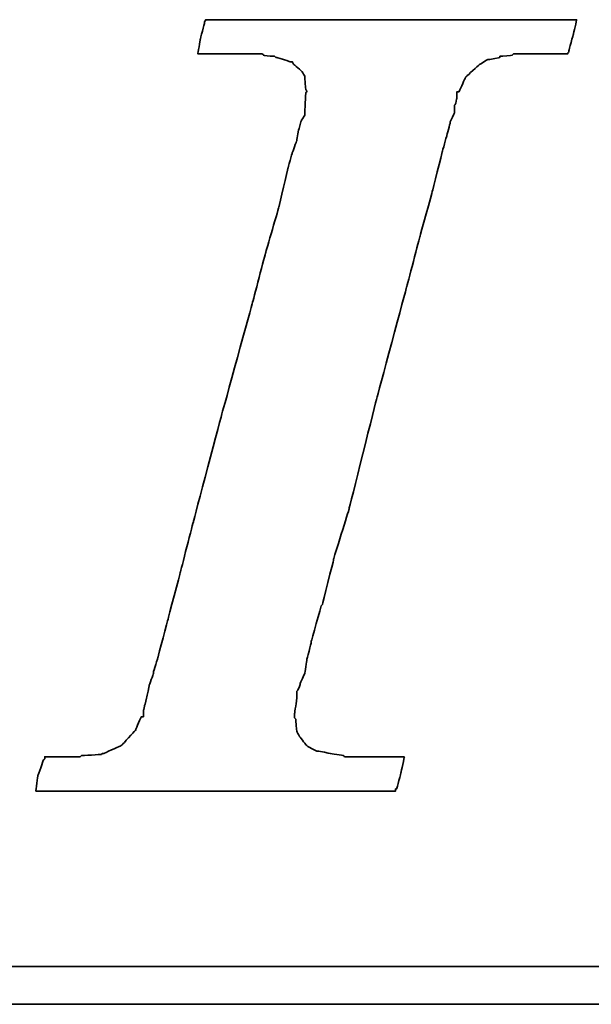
# Model space of a CAD drawing. Header units: millimetres. Extents: x -227 to 3135, y -1502 to 860.
# Tile 133 of 256: x 19.82 to 22.87, y -927.16 to -921.92. Entities that reach past the tile are written whole.
import ezdxf

# ---------------------------------------------------------------- set-up
doc = ezdxf.new("R2010")
doc.units = ezdxf.units.MM
doc.layers.add('DIM', color=4, linetype='CONTINUOUS')
doc.layers.add('layer 1', color=7, linetype='CONTINUOUS')

# ---------------------------------------------------------------- blocks, each defined once
blk = doc.blocks.new('TBI MOTION logo(完整正式版)')
at = {"layer": 'layer 1', "color": 22, "lineweight": 35}
for points, knots in [([(-40.59125, -7.94375), (-40.59125, -7.94375), (-40.97375, -7.94375), (-40.97375, -7.94375), (-40.97375, -7.94375), (-40.97375, -7.94375), (-41.38125, -7.94375), (-41.38125, -7.94375), (-41.38125, -7.94375), (-41.38125, -7.94375), (-41.54875, -7.94375), (-41.54875, -7.94375), (-41.54875, -7.94375), (-41.54875, -7.94375), (-41.59875, -7.94375), (-41.59875, -7.94375), (-41.59875, -7.94375), (-41.59875, -7.94375), (-41.88375, -7.94375), (-41.88375, -7.94375), (-41.88375, -7.94375), (-41.88375, -7.94375), (-41.90875, -7.91875), (-41.90875, -7.91875), (-41.90875, -7.91875), (-41.90875, -7.91875), (-42.19875, -7.87125), (-42.19875, -7.87125), (-42.19875, -7.87125), (-42.19875, -7.87125), (-42.43875, -7.82375), (-42.43875, -7.82375), (-42.43875, -7.82375), (-42.43875, -7.82375), (-42.45875, -7.82375), (-42.45875, -7.82375), (-42.45875, -7.82375), (-42.45875, -7.82375), (-42.48625, -7.82375), (-42.48625, -7.82375), (-42.48625, -7.82375), (-42.48625, -7.82375), (-42.67625, -7.72375), (-42.67625, -7.72375), (-42.67625, -7.72375), (-42.67625, -7.72375), (-42.70125, -7.70375), (-42.70125, -7.70375), (-42.70125, -7.70375), (-42.70125, -7.70375), (-42.72375, -7.67875), (-42.72375, -7.67875), (-42.72375, -7.67875), (-42.72375, -7.67875), (-42.86875, -7.48875), (-42.86875, -7.48875), (-42.86875, -7.48875), (-42.86875, -7.48875), (-42.89375, -7.43875), (-42.89375, -7.43875), (-42.89375, -7.43875), (-42.89375, -7.43875), (-42.91875, -7.38875), (-42.91875, -7.38875), (-42.91875, -7.38875), (-42.91875, -7.38875), (-42.93875, -7.12875), (-42.93875, -7.12875), (-42.93875, -7.12875), (-42.93875, -7.12875), (-42.96375, -7.10375), (-42.96375, -7.10375), (-42.96375, -7.10375), (-42.96375, -7.10375), (-42.96375, -7.05375), (-42.96375, -7.05375), (-42.96375, -7.05375), (-42.96375, -7.05375), (-42.96375, -7.00875), (-42.96375, -7.00875), (-42.96375, -7.00875), (-42.96375, -7.00875), (-42.91875, -6.69625), (-42.91875, -6.69625), (-42.91875, -6.69625), (-42.91875, -6.69625), (-42.91875, -6.62375), (-42.91875, -6.62375), (-42.91875, -6.62375), (-42.91875, -6.62375), (-42.91875, -6.59625), (-42.91875, -6.59625), (-42.91875, -6.59625), (-42.91875, -6.59625), (-42.91875, -6.57375), (-42.91875, -6.57375), (-42.91875, -6.57375), (-42.91875, -6.57375), (-42.91875, -6.52875), (-42.91875, -6.52875), (-42.91875, -6.52875), (-42.91875, -6.52875), (-42.89375, -6.50375), (-42.89375, -6.50375), (-42.89375, -6.50375), (-42.89375, -6.50375), (-42.84375, -6.38375), (-42.84375, -6.38375), (-42.84375, -6.38375), (-42.84375, -6.38375), (-42.84375, -6.35875), (-42.84375, -6.35875), (-42.84375, -6.35875), (-42.84375, -6.35875), (-42.74625, -6.14375), (-42.74625, -6.14375), (-42.74625, -6.14375), (-42.74625, -6.14375), (-42.70125, -5.85375), (-42.70125, -5.85375), (-42.70125, -5.85375), (-42.70125, -5.85375), (-42.60375, -5.47125), (-42.60375, -5.47125), (-42.60375, -5.47125), (-42.60375, -5.47125), (-42.60375, -5.44875), (-42.60375, -5.44875), (-42.60375, -5.44875), (-42.60375, -5.44875), (-42.38875, -4.67875), (-42.38875, -4.67875), (-42.38875, -4.67875), (-42.38875, -4.67875), (-42.36375, -4.65375), (-42.36375, -4.65375), (-42.36375, -4.65375), (-42.36375, -4.65375), (-42.12375, -3.69625), (-42.12375, -3.69625), (-42.12375, -3.69625), (-42.12375, -3.69625), (-42.12375, -3.67374), (-42.12375, -3.67374), (-42.12375, -3.67374), (-42.12375, -3.67374), (-41.78875, -2.59374), (-41.78875, -2.59374), (-41.78875, -2.59374), (-41.78875, -2.59374), (-41.18875, -0.19375), (-41.18875, -0.19375), (-41.18875, -0.19375), (-41.18875, -0.19375), (-40.54375, 2.20624), (-40.54375, 2.20624), (-40.54375, 2.20624), (-40.54375, 2.20624), (-40.25375, 3.30875), (-40.25375, 3.30875), (-40.25375, 3.30875), (-40.25375, 3.30875), (-39.98875, 4.27125), (-39.98875, 4.27125), (-39.98875, 4.27125), (-39.98875, 4.27125), (-39.77375, 5.13125), (-39.77375, 5.13125), (-39.77375, 5.13125), (-39.77375, 5.13125), (-39.67875, 5.47125), (-39.67875, 5.47125), (-39.67875, 5.47125), (-39.67875, 5.47125), (-39.60375, 5.75625), (-39.60375, 5.75625), (-39.60375, 5.75625), (-39.60375, 5.75625), (-39.60375, 5.78125), (-39.60375, 5.78125), (-39.60375, 5.78125), (-39.60375, 5.78125), (-39.50875, 5.97125), (-39.50875, 5.97125), (-39.50875, 5.97125), (-39.50875, 5.97125), (-39.50875, 6.13875), (-39.50875, 6.13875), (-39.50875, 6.13875), (-39.50875, 6.13875), (-39.48625, 6.16625), (-39.48625, 6.16625), (-39.48625, 6.16625), (-39.48625, 6.16625), (-39.46125, 6.28625), (-39.46125, 6.28625), (-39.46125, 6.28625), (-39.46125, 6.28625), (-39.46125, 6.42625), (-39.46125, 6.42625), (-39.46125, 6.42625), (-39.46125, 6.42625), (-39.41375, 6.42625), (-39.41375, 6.42625), (-39.41375, 6.42625), (-39.41375, 6.42625), (-39.29375, 6.69125), (-39.29375, 6.69125), (-39.29375, 6.69125), (-39.29375, 6.69125), (-39.26875, 6.74125), (-39.26875, 6.74125), (-39.26875, 6.74125), (-39.26875, 6.74125), (-39.24375, 6.76625), (-39.24375, 6.76625), (-39.24375, 6.76625), (-39.24375, 6.76625), (-38.98375, 7.00624), (-38.98375, 7.00624), (-38.98375, 7.00624), (-38.98375, 7.00624), (-38.95625, 7.02624), (-38.95625, 7.02624), (-38.95625, 7.02624), (-38.95625, 7.02624), (-38.78875, 7.12624), (-38.78875, 7.12624), (-38.78875, 7.12624), (-38.78875, 7.12624), (-38.76375, 7.12624), (-38.76375, 7.12624), (-38.76375, 7.12624), (-38.76375, 7.12624), (-38.74375, 7.12624), (-38.74375, 7.12624), (-38.74375, 7.12624), (-38.74375, 7.12624), (-38.52875, 7.17125), (-38.52875, 7.17125), (-38.52875, 7.17125), (-38.52875, 7.17125), (-38.52875, 7.19624), (-38.52875, 7.19624), (-38.52875, 7.19624), (-38.52875, 7.19624), (-38.50375, 7.19624), (-38.50375, 7.19624), (-38.50375, 7.19624), (-38.50375, 7.19624), (-38.26125, 7.21875), (-38.26125, 7.21875), (-38.26125, 7.21875), (-38.26125, 7.21875), (-38.23875, 7.24624), (-38.23875, 7.24624), (-38.23875, 7.24624), (-38.23875, 7.24624), (-38.21625, 7.24624), (-38.21625, 7.24624), (-38.21625, 7.24624), (-38.21625, 7.24624), (-38.18875, 7.24624), (-38.18875, 7.24624), (-38.18875, 7.24624), (-38.18875, 7.24624), (-37.90375, 7.24624), (-37.90375, 7.24624), (-37.90375, 7.24624), (-37.90375, 7.24624), (-37.85375, 7.24624), (-37.85375, 7.24624), (-37.85375, 7.24624), (-37.85375, 7.24624), (-37.75875, 7.24624), (-37.75875, 7.24624), (-37.75875, 7.24624), (-37.75875, 7.24624), (-37.42375, 7.24624), (-37.42375, 7.24624), (-37.42375, 7.24624), (-37.42375, 7.24624), (-37.08875, 7.24624), (-37.08875, 7.24624), (-37.08875, 7.24624), (-37.08875, 7.24624), (-37.06375, 7.24624), (-37.06375, 7.24624), (-37.06375, 7.24624), (-37.06375, 7.24624), (-37.06375, 7.26624), (-37.06375, 7.26624), (-37.06375, 7.26624), (-37.06375, 7.26624), (-37.03875, 7.29125), (-37.03875, 7.29125), (-37.03875, 7.29125), (-37.03875, 7.29125), (-37.03875, 7.31625), (-37.03875, 7.31625), (-37.03875, 7.31625), (-37.03875, 7.31625), (-36.94125, 7.67625), (-36.94125, 7.67625), (-36.94125, 7.67625), (-36.94125, 7.67625), (-36.86875, 7.98625), (-36.86875, 7.98625), (-36.86875, 7.98625), (-36.86875, 7.98625), (-36.98875, 7.98625), (-36.98875, 7.98625), (-36.98875, 7.98625), (-36.98875, 7.98625), (-37.42375, 7.98625), (-37.42375, 7.98625), (-37.42375, 7.98625), (-37.42375, 7.98625), (-37.94875, 7.98625), (-37.94875, 7.98625), (-37.94875, 7.98625), (-37.94875, 7.98625), (-38.57375, 7.98625), (-38.57375, 7.98625), (-38.57375, 7.98625), (-38.57375, 7.98625), (-39.29375, 7.98625), (-39.29375, 7.98625), (-39.29375, 7.98625), (-39.29375, 7.98625), (-40.82875, 7.98625), (-40.82875, 7.98625), (-40.82875, 7.98625), (-40.82875, 7.98625), (-42.36375, 7.98625), (-42.36375, 7.98625), (-42.36375, 7.98625), (-42.36375, 7.98625), (-43.08375, 7.98625), (-43.08375, 7.98625), (-43.08375, 7.98625), (-43.08375, 7.98625), (-43.70875, 7.98625), (-43.70875, 7.98625), (-43.70875, 7.98625), (-43.70875, 7.98625), (-44.23375, 7.98625), (-44.23375, 7.98625), (-44.23375, 7.98625), (-44.23375, 7.98625), (-44.66875, 7.98625), (-44.66875, 7.98625), (-44.66875, 7.98625), (-44.66875, 7.98625), (-44.88375, 7.98625), (-44.88375, 7.98625), (-44.88375, 7.98625), (-44.88375, 7.98625), (-44.90875, 7.94125), (-44.90875, 7.94125), (-44.90875, 7.94125), (-44.90875, 7.94125), (-44.90875, 7.91625), (-44.90875, 7.91625), (-44.90875, 7.91625), (-44.90875, 7.91625), (-45.00375, 7.55625), (-45.00375, 7.55625), (-45.00375, 7.55625), (-45.00375, 7.55625), (-45.05375, 7.24624), (-45.05375, 7.24624), (-45.05375, 7.24624), (-45.05375, 7.24624), (-44.61875, 7.24624), (-44.61875, 7.24624), (-44.61875, 7.24624), (-44.61875, 7.24624), (-44.11375, 7.24624), (-44.11375, 7.24624), (-44.11375, 7.24624), (-44.11375, 7.24624), (-43.99375, 7.24624), (-43.99375, 7.24624), (-43.99375, 7.24624), (-43.99375, 7.24624), (-43.94625, 7.24624), (-43.94625, 7.24624), (-43.94625, 7.24624), (-43.94625, 7.24624), (-43.92374, 7.24624), (-43.92374, 7.24624), (-43.92374, 7.24624), (-43.92374, 7.24624), (-43.65875, 7.24624), (-43.65875, 7.24624), (-43.65875, 7.24624), (-43.65875, 7.24624), (-43.63875, 7.21875), (-43.63875, 7.21875), (-43.63875, 7.21875), (-43.63875, 7.21875), (-43.46875, 7.19624), (-43.46875, 7.19624), (-43.46875, 7.19624), (-43.46875, 7.19624), (-43.39875, 7.19624), (-43.39875, 7.19624), (-43.39875, 7.19624), (-43.39875, 7.19624), (-43.37125, 7.17125), (-43.37125, 7.17125), (-43.37125, 7.17125), (-43.37125, 7.17125), (-43.34875, 7.17125), (-43.34875, 7.17125), (-43.34875, 7.17125), (-43.34875, 7.17125), (-43.20375, 7.12624), (-43.20375, 7.12624), (-43.20375, 7.12624), (-43.20375, 7.12624), (-43.05875, 7.07624), (-43.05875, 7.07624), (-43.05875, 7.07624), (-43.05875, 7.07624), (-43.01375, 7.07624), (-43.01375, 7.07624), (-43.01375, 7.07624), (-43.01375, 7.07624), (-42.98875, 7.02624), (-42.98875, 7.02624), (-42.98875, 7.02624), (-42.98875, 7.02624), (-42.79875, 6.86125), (-42.79875, 6.86125), (-42.79875, 6.86125), (-42.79875, 6.86125), (-42.77375, 6.81125), (-42.77375, 6.81125), (-42.77375, 6.81125), (-42.77375, 6.81125), (-42.74625, 6.76625), (-42.74625, 6.76625), (-42.74625, 6.76625), (-42.74625, 6.76625), (-42.72375, 6.47625), (-42.72375, 6.47625), (-42.72375, 6.47625), (-42.72375, 6.47625), (-42.70125, 6.45124), (-42.70125, 6.45124), (-42.70125, 6.45124), (-42.70125, 6.45124), (-42.70125, 6.42625), (-42.70125, 6.42625), (-42.70125, 6.42625), (-42.70125, 6.42625), (-42.72375, 6.40625), (-42.72375, 6.40625), (-42.72375, 6.40625), (-42.72375, 6.40625), (-42.74625, 5.97125), (-42.74625, 5.97125), (-42.74625, 5.97125), (-42.74625, 5.97125), (-42.74625, 5.94625), (-42.74625, 5.94625), (-42.74625, 5.94625), (-42.74625, 5.94625), (-42.74625, 5.92625), (-42.74625, 5.92625), (-42.74625, 5.92625), (-42.74625, 5.92625), (-42.77375, 5.87625), (-42.77375, 5.87625), (-42.77375, 5.87625), (-42.77375, 5.87625), (-42.81875, 5.80625), (-42.81875, 5.80625), (-42.81875, 5.80625), (-42.81875, 5.80625), (-42.86875, 5.63625), (-42.86875, 5.63625), (-42.86875, 5.63625), (-42.86875, 5.63625), (-42.91875, 5.39625), (-42.91875, 5.39625), (-42.91875, 5.39625), (-42.91875, 5.39625), (-42.91875, 5.37124), (-42.91875, 5.37124), (-42.91875, 5.37124), (-42.91875, 5.37124), (-43.01375, 5.10874), (-43.01375, 5.10874), (-43.01375, 5.10874), (-43.01375, 5.10874), (-43.10875, 4.77124), (-43.10875, 4.77124), (-43.10875, 4.77124), (-43.10875, 4.77124), (-43.29875, 3.95625), (-43.29875, 3.95625), (-43.29875, 3.95625), (-43.29875, 3.95625), (-43.58875, 2.95125), (-43.58875, 2.95125), (-43.58875, 2.95125), (-43.58875, 2.95125), (-43.87375, 1.87125), (-43.87375, 1.87125), (-43.87375, 1.87125), (-43.87375, 1.87125), (-44.52625, -0.50374), (-44.52625, -0.50374), (-44.52625, -0.50374), (-44.52625, -0.50374), (-45.14875, -2.85375), (-45.14875, -2.85375), (-45.14875, -2.85375), (-45.14875, -2.85375), (-45.43375, -3.95875), (-45.43375, -3.95875), (-45.43375, -3.95875), (-45.43375, -3.95875), (-45.69875, -4.96875), (-45.69875, -4.96875), (-45.69875, -4.96875), (-45.69875, -4.96875), (-45.91375, -5.78375), (-45.91375, -5.78375), (-45.91375, -5.78375), (-45.91375, -5.78375), (-46.01375, -6.11875), (-46.01375, -6.11875), (-46.01375, -6.11875), (-46.01375, -6.11875), (-46.01375, -6.14375), (-46.01375, -6.14375), (-46.01375, -6.14375), (-46.01375, -6.14375), (-46.10875, -6.40875), (-46.10875, -6.40875), (-46.10875, -6.40875), (-46.10875, -6.40875), (-46.15375, -6.64875), (-46.15375, -6.64875), (-46.15375, -6.64875), (-46.15375, -6.64875), (-46.20375, -6.83875), (-46.20375, -6.83875), (-46.20375, -6.83875), (-46.20375, -6.83875), (-46.22875, -6.93375), (-46.22875, -6.93375), (-46.22875, -6.93375), (-46.22875, -6.93375), (-46.22875, -7.07875), (-46.22875, -7.07875), (-46.22875, -7.07875), (-46.22875, -7.07875), (-46.27375, -7.07875), (-46.27375, -7.07875), (-46.27375, -7.07875), (-46.27375, -7.07875), (-46.39375, -7.34375), (-46.39375, -7.34375), (-46.39375, -7.34375), (-46.39375, -7.34375), (-46.39375, -7.36875), (-46.39375, -7.36875), (-46.39375, -7.36875), (-46.39375, -7.36875), (-46.42125, -7.38875), (-46.42125, -7.38875), (-46.42125, -7.38875), (-46.42125, -7.38875), (-46.68375, -7.67875), (-46.68375, -7.67875), (-46.68375, -7.67875), (-46.68375, -7.67875), (-46.70875, -7.70375), (-46.70875, -7.70375), (-46.70875, -7.70375), (-46.70875, -7.70375), (-46.75375, -7.72375), (-46.75375, -7.72375), (-46.75375, -7.72375), (-46.75375, -7.72375), (-47.08875, -7.87125), (-47.08875, -7.87125), (-47.08875, -7.87125), (-47.08875, -7.87125), (-47.11625, -7.87125), (-47.11625, -7.87125), (-47.11625, -7.87125), (-47.11625, -7.87125), (-47.13875, -7.89375), (-47.13875, -7.89375), (-47.13875, -7.89375), (-47.13875, -7.89375), (-47.56875, -7.91875), (-47.56875, -7.91875), (-47.56875, -7.91875), (-47.56875, -7.91875), (-47.59625, -7.94375), (-47.59625, -7.94375), (-47.59625, -7.94375), (-47.59625, -7.94375), (-47.64375, -7.94375), (-47.64375, -7.94375), (-47.64375, -7.94375), (-47.64375, -7.94375), (-47.73625, -7.94375), (-47.73625, -7.94375), (-47.73625, -7.94375), (-47.73625, -7.94375), (-48.07375, -7.94375), (-48.07375, -7.94375), (-48.07375, -7.94375), (-48.07375, -7.94375), (-48.36125, -7.94375), (-48.36125, -7.94375), (-48.36125, -7.94375), (-48.36125, -7.94375), (-48.36125, -7.96625), (-48.36125, -7.96625), (-48.36125, -7.96625), (-48.36125, -7.96625), (-48.36125, -7.99125), (-48.36125, -7.99125), (-48.36125, -7.99125), (-48.36125, -7.99125), (-48.38875, -8.01375), (-48.38875, -8.01375), (-48.38875, -8.01375), (-48.38875, -8.01375), (-48.50875, -8.34875), (-48.50875, -8.34875), (-48.50875, -8.34875), (-48.50875, -8.34875), (-48.55375, -8.68625), (-48.55375, -8.68625), (-48.55375, -8.68625), (-48.55375, -8.68625), (-48.45875, -8.68625), (-48.45875, -8.68625), (-48.45875, -8.68625), (-48.45875, -8.68625), (-48.07375, -8.68625), (-48.07375, -8.68625), (-48.07375, -8.68625), (-48.07375, -8.68625), (-47.52375, -8.68625), (-47.52375, -8.68625), (-47.52375, -8.68625), (-47.52375, -8.68625), (-46.92375, -8.68625), (-46.92375, -8.68625), (-46.92375, -8.68625), (-46.92375, -8.68625), (-46.25375, -8.68625), (-46.25375, -8.68625), (-46.25375, -8.68625), (-46.25375, -8.68625), (-46.20375, -8.68625), (-46.20375, -8.68625), (-46.20375, -8.68625), (-46.20375, -8.68625), (-44.71375, -8.68625), (-44.71375, -8.68625), (-44.71375, -8.68625), (-44.71375, -8.68625), (-43.22875, -8.68625), (-43.22875, -8.68625), (-43.22875, -8.68625), (-43.22875, -8.68625), (-42.55875, -8.68625), (-42.55875, -8.68625), (-42.55875, -8.68625), (-42.55875, -8.68625), (-42.50875, -8.68625), (-42.50875, -8.68625), (-42.50875, -8.68625), (-42.50875, -8.68625), (-41.93375, -8.68625), (-41.93375, -8.68625), (-41.93375, -8.68625), (-41.93375, -8.68625), (-41.38125, -8.68625), (-41.38125, -8.68625), (-41.38125, -8.68625), (-41.38125, -8.68625), (-40.97375, -8.68625), (-40.97375, -8.68625), (-40.97375, -8.68625), (-40.97375, -8.68625), (-40.78125, -8.68625), (-40.78125, -8.68625), (-40.78125, -8.68625), (-40.78125, -8.68625), (-40.78125, -8.63875), (-40.78125, -8.63875), (-40.78125, -8.63875), (-40.78125, -8.63875), (-40.75875, -8.63875), (-40.75875, -8.63875), (-40.75875, -8.63875), (-40.75875, -8.63875), (-40.66375, -8.27875), (-40.66375, -8.27875), (-40.66375, -8.27875), (-40.66375, -8.27875), (-40.59125, -7.94375), (-40.59125, -7.94375)], [0, 0, 0, 0, 0.00558659, 0.00558659, 0.00558659, 0.0055866, 0.01117318, 0.01117318, 0.01117318, 0.01117319, 0.01675978, 0.01675978, 0.01675978, 0.01675979, 0.02234637, 0.02234637, 0.02234637, 0.02234638, 0.02793296, 0.02793296, 0.02793296, 0.02793297, 0.03351955, 0.03351955, 0.03351955, 0.03351956, 0.03910615, 0.03910615, 0.03910615, 0.03910616, 0.04469274, 0.04469274, 0.04469274, 0.04469275, 0.05027933, 0.05027933, 0.05027933, 0.05027934, 0.05586592, 0.05586592, 0.05586592, 0.05586593, 0.06145251, 0.06145251, 0.06145251, 0.06145252, 0.06703911, 0.06703911, 0.06703911, 0.06703912, 0.0726257, 0.0726257, 0.0726257, 0.07262571, 0.07821229, 0.07821229, 0.07821229, 0.0782123, 0.08379888, 0.08379888, 0.08379888, 0.08379889, 0.08938547, 0.08938547, 0.08938547, 0.08938548, 0.09497207, 0.09497207, 0.09497207, 0.09497208, 0.10055866, 0.10055866, 0.10055866, 0.10055867, 0.10614525, 0.10614525, 0.10614525, 0.10614526, 0.11173184, 0.11173184, 0.11173184, 0.11173185, 0.11731844, 0.11731844, 0.11731844, 0.11731845, 0.12290503, 0.12290503, 0.12290503, 0.12290504, 0.12849162, 0.12849162, 0.12849162, 0.12849163, 0.13407821, 0.13407821, 0.13407821, 0.13407822, 0.1396648, 0.1396648, 0.1396648, 0.13966481, 0.1452514, 0.1452514, 0.1452514, 0.14525141, 0.15083799, 0.15083799, 0.15083799, 0.150838, 0.15642458, 0.15642458, 0.15642458, 0.15642459, 0.16201117, 0.16201117, 0.16201117, 0.16201118, 0.16759777, 0.16759777, 0.16759777, 0.16759778, 0.17318436, 0.17318436, 0.17318436, 0.17318437, 0.17877095, 0.17877095, 0.17877095, 0.17877096, 0.18435754, 0.18435754, 0.18435754, 0.18435755, 0.18994413, 0.18994413, 0.18994413, 0.18994414, 0.19553073, 0.19553073, 0.19553073, 0.19553074, 0.20111732, 0.20111732, 0.20111732, 0.20111733, 0.20670391, 0.20670391, 0.20670391, 0.20670392, 0.2122905, 0.2122905, 0.2122905, 0.21229051, 0.21787709, 0.21787709, 0.21787709, 0.2178771, 0.22346369, 0.22346369, 0.22346369, 0.2234637, 0.22905028, 0.22905028, 0.22905028, 0.22905029, 0.23463687, 0.23463687, 0.23463687, 0.23463688, 0.24022346, 0.24022346, 0.24022346, 0.24022347, 0.24581006, 0.24581006, 0.24581006, 0.24581007, 0.25139665, 0.25139665, 0.25139665, 0.25139666, 0.25698324, 0.25698324, 0.25698324, 0.25698325, 0.26256983, 0.26256983, 0.26256983, 0.26256984, 0.26815642, 0.26815642, 0.26815642, 0.26815643, 0.27374302, 0.27374302, 0.27374302, 0.27374303, 0.27932961, 0.27932961, 0.27932961, 0.27932962, 0.2849162, 0.2849162, 0.2849162, 0.28491621, 0.29050279, 0.29050279, 0.29050279, 0.2905028, 0.29608939, 0.29608939, 0.29608939, 0.2960894, 0.30167598, 0.30167598, 0.30167598, 0.30167599, 0.30726257, 0.30726257, 0.30726257, 0.30726258, 0.31284916, 0.31284916, 0.31284916, 0.31284917, 0.31843575, 0.31843575, 0.31843575, 0.31843576, 0.32402235, 0.32402235, 0.32402235, 0.32402236, 0.32960894, 0.32960894, 0.32960894, 0.32960895, 0.33519553, 0.33519553, 0.33519553, 0.33519554, 0.34078212, 0.34078212, 0.34078212, 0.34078213, 0.34636872, 0.34636872, 0.34636872, 0.34636873, 0.35195531, 0.35195531, 0.35195531, 0.35195532, 0.3575419, 0.3575419, 0.3575419, 0.35754191, 0.36312849, 0.36312849, 0.36312849, 0.3631285, 0.36871508, 0.36871508, 0.36871508, 0.36871509, 0.37430168, 0.37430168, 0.37430168, 0.37430169, 0.37988827, 0.37988827, 0.37988827, 0.37988828, 0.38547486, 0.38547486, 0.38547486, 0.38547487, 0.39106145, 0.39106145, 0.39106145, 0.39106146, 0.39664804, 0.39664804, 0.39664804, 0.39664805, 0.40223464, 0.40223464, 0.40223464, 0.40223465, 0.40782123, 0.40782123, 0.40782123, 0.40782124, 0.41340782, 0.41340782, 0.41340782, 0.41340783, 0.41899441, 0.41899441, 0.41899441, 0.41899442, 0.42458101, 0.42458101, 0.42458101, 0.42458102, 0.4301676, 0.4301676, 0.4301676, 0.43016761, 0.43575419, 0.43575419, 0.43575419, 0.4357542, 0.44134078, 0.44134078, 0.44134078, 0.44134079, 0.44692737, 0.44692737, 0.44692737, 0.44692738, 0.45251397, 0.45251397, 0.45251397, 0.45251398, 0.45810056, 0.45810056, 0.45810056, 0.45810057, 0.46368715, 0.46368715, 0.46368715, 0.46368716, 0.46927374, 0.46927374, 0.46927374, 0.46927375, 0.47486034, 0.47486034, 0.47486034, 0.47486035, 0.48044693, 0.48044693, 0.48044693, 0.48044694, 0.48603352, 0.48603352, 0.48603352, 0.48603353, 0.49162011, 0.49162011, 0.49162011, 0.49162012, 0.4972067, 0.4972067, 0.4972067, 0.49720671, 0.5027933, 0.5027933, 0.5027933, 0.50279331, 0.50837989, 0.50837989, 0.50837989, 0.5083799, 0.51396648, 0.51396648, 0.51396648, 0.51396649, 0.51955307, 0.51955307, 0.51955307, 0.51955308, 0.52513966, 0.52513966, 0.52513966, 0.52513967, 0.53072626, 0.53072626, 0.53072626, 0.53072627, 0.53631285, 0.53631285, 0.53631285, 0.53631286, 0.54189944, 0.54189944, 0.54189944, 0.54189945, 0.54748603, 0.54748603, 0.54748603, 0.54748604, 0.55307263, 0.55307263, 0.55307263, 0.55307264, 0.55865922, 0.55865922, 0.55865922, 0.55865923, 0.56424581, 0.56424581, 0.56424581, 0.56424582, 0.5698324, 0.5698324, 0.5698324, 0.56983241, 0.57541899, 0.57541899, 0.57541899, 0.575419, 0.58100559, 0.58100559, 0.58100559, 0.5810056, 0.58659218, 0.58659218, 0.58659218, 0.58659219, 0.59217877, 0.59217877, 0.59217877, 0.59217878, 0.59776536, 0.59776536, 0.59776536, 0.59776537, 0.60335196, 0.60335196, 0.60335196, 0.60335197, 0.60893855, 0.60893855, 0.60893855, 0.60893856, 0.61452514, 0.61452514, 0.61452514, 0.61452515, 0.62011173, 0.62011173, 0.62011173, 0.62011174, 0.62569832, 0.62569832, 0.62569832, 0.62569833, 0.63128492, 0.63128492, 0.63128492, 0.63128493, 0.63687151, 0.63687151, 0.63687151, 0.63687152, 0.6424581, 0.6424581, 0.6424581, 0.64245811, 0.64804469, 0.64804469, 0.64804469, 0.6480447, 0.65363128, 0.65363128, 0.65363128, 0.65363129, 0.65921788, 0.65921788, 0.65921788, 0.65921789, 0.66480447, 0.66480447, 0.66480447, 0.66480448, 0.67039106, 0.67039106, 0.67039106, 0.67039107, 0.67597765, 0.67597765, 0.67597765, 0.67597766, 0.68156425, 0.68156425, 0.68156425, 0.68156426, 0.68715084, 0.68715084, 0.68715084, 0.68715085, 0.69273743, 0.69273743, 0.69273743, 0.69273744, 0.69832402, 0.69832402, 0.69832402, 0.69832403, 0.70391061, 0.70391061, 0.70391061, 0.70391062, 0.70949721, 0.70949721, 0.70949721, 0.70949722, 0.7150838, 0.7150838, 0.7150838, 0.71508381, 0.72067039, 0.72067039, 0.72067039, 0.7206704, 0.72625698, 0.72625698, 0.72625698, 0.72625699, 0.73184358, 0.73184358, 0.73184358, 0.73184359, 0.73743017, 0.73743017, 0.73743017, 0.73743018, 0.74301676, 0.74301676, 0.74301676, 0.74301677, 0.74860335, 0.74860335, 0.74860335, 0.74860336, 0.75418994, 0.75418994, 0.75418994, 0.75418995, 0.75977654, 0.75977654, 0.75977654, 0.75977655, 0.76536313, 0.76536313, 0.76536313, 0.76536314, 0.77094972, 0.77094972, 0.77094972, 0.77094973, 0.77653631, 0.77653631, 0.77653631, 0.77653632, 0.78212291, 0.78212291, 0.78212291, 0.78212292, 0.7877095, 0.7877095, 0.7877095, 0.78770951, 0.79329609, 0.79329609, 0.79329609, 0.7932961, 0.79888268, 0.79888268, 0.79888268, 0.79888269, 0.80446927, 0.80446927, 0.80446927, 0.80446928, 0.81005587, 0.81005587, 0.81005587, 0.81005588, 0.81564246, 0.81564246, 0.81564246, 0.81564247, 0.82122905, 0.82122905, 0.82122905, 0.82122906, 0.82681564, 0.82681564, 0.82681564, 0.82681565, 0.83240223, 0.83240223, 0.83240223, 0.83240224, 0.83798883, 0.83798883, 0.83798883, 0.83798884, 0.84357542, 0.84357542, 0.84357542, 0.84357543, 0.84916201, 0.84916201, 0.84916201, 0.84916202, 0.8547486, 0.8547486, 0.8547486, 0.85474861, 0.8603352, 0.8603352, 0.8603352, 0.86033521, 0.86592179, 0.86592179, 0.86592179, 0.8659218, 0.87150838, 0.87150838, 0.87150838, 0.87150839, 0.87709497, 0.87709497, 0.87709497, 0.87709498, 0.88268156, 0.88268156, 0.88268156, 0.88268157, 0.88826816, 0.88826816, 0.88826816, 0.88826817, 0.89385475, 0.89385475, 0.89385475, 0.89385476, 0.89944134, 0.89944134, 0.89944134, 0.89944135, 0.90502793, 0.90502793, 0.90502793, 0.90502794, 0.91061453, 0.91061453, 0.91061453, 0.91061454, 0.91620112, 0.91620112, 0.91620112, 0.91620113, 0.92178771, 0.92178771, 0.92178771, 0.92178772, 0.9273743, 0.9273743, 0.9273743, 0.92737431, 0.93296089, 0.93296089, 0.93296089, 0.9329609, 0.93854749, 0.93854749, 0.93854749, 0.9385475, 0.94413408, 0.94413408, 0.94413408, 0.94413409, 0.94972067, 0.94972067, 0.94972067, 0.94972068, 0.95530726, 0.95530726, 0.95530726, 0.95530727, 0.96089385, 0.96089385, 0.96089385, 0.96089386, 0.96648045, 0.96648045, 0.96648045, 0.96648046, 0.97206704, 0.97206704, 0.97206704, 0.97206705, 0.97765363, 0.97765363, 0.97765363, 0.97765364, 0.98324022, 0.98324022, 0.98324022, 0.98324023, 0.98882682, 0.98882682, 0.98882682, 0.98882683, 0.99441341, 0.99441341, 0.99441341, 0.99441342, 1, 1, 1, 1]), ([(75.90875, -9.47875), (75.90875, -9.47875), (75.90875, -12.28625), (75.90875, -12.28625), (75.90875, -12.28625), (75.90875, -12.28625), (75.90875, -12.47875), (75.90875, -12.47875), (75.90875, -12.47875), (75.90875, -12.47875), (75.71625, -12.47875), (75.71625, -12.47875), (75.71625, -12.47875), (75.71625, -12.47875), (-88.32875, -12.47875), (-88.32875, -12.47875), (-88.32875, -12.47875), (-88.32875, -12.47875), (-88.32875, -13.29375), (-88.32875, -13.29375), (-88.32875, -13.29375), (-88.32875, -13.29375), (82.89125, -13.29375), (82.89125, -13.29375), (82.89125, -13.29375), (82.89125, -13.29375), (75.90875, -9.47875), (75.90875, -9.47875)], [0, 0, 0, 0, 0.14285714, 0.14285714, 0.14285714, 0.14285715, 0.28571429, 0.28571429, 0.28571429, 0.2857143, 0.42857143, 0.42857143, 0.42857143, 0.42857144, 0.57142857, 0.57142857, 0.57142857, 0.57142858, 0.71428571, 0.71428571, 0.71428571, 0.71428572, 0.85714286, 0.85714286, 0.85714286, 0.85714287, 1, 1, 1, 1])]:
    blk.add_open_spline(points, degree=3, knots=knots, dxfattribs=at)

msp = doc.modelspace()

# ---------------------------------------------------------------- block references
at = {"layer": 'DIM', "color": 7, "xscale": 0.246592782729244, "yscale": 0.246592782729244, "zscale": 0.246592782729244}
msp.add_blockref('TBI MOTION logo(完整正式版)', (31.8792, -923.8846), dxfattribs=at)

doc.saveas('drawing.dxf')
